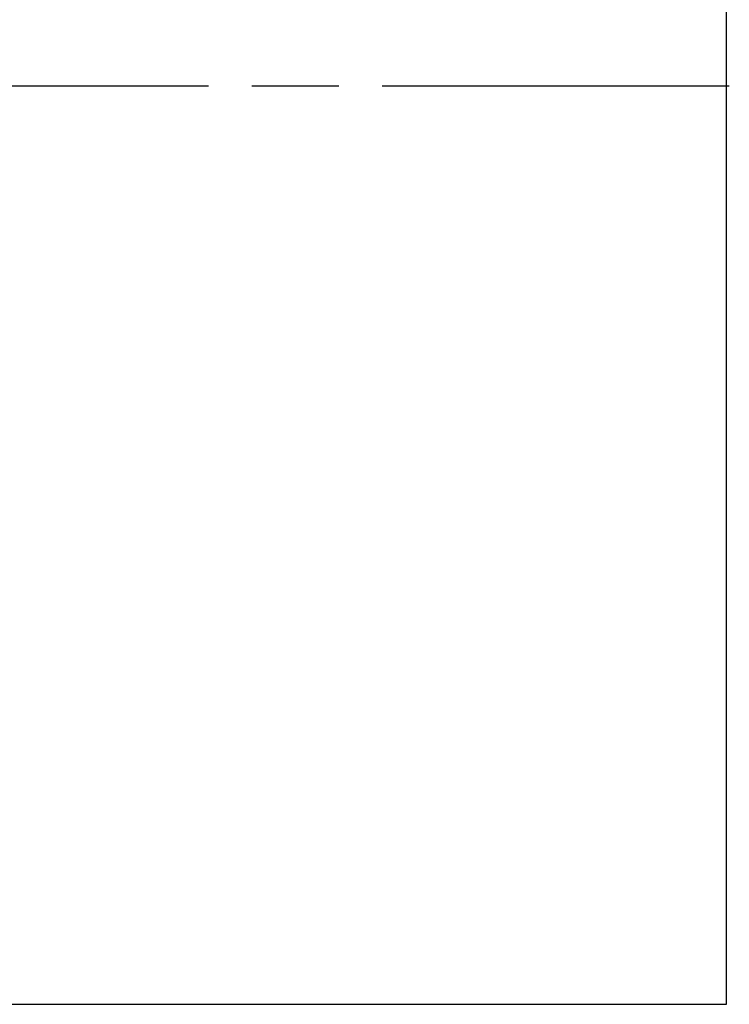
# Model space of a CAD drawing. Header units: millimetres. Extents: x 0 to 7128, y 0 to 5040.
# Tile 50 of 184: x 744 to 843, y 1333 to 1470. Entities that reach past the tile are written whole.
import ezdxf

# ---------------------------------------------------------------- set-up
doc = ezdxf.new("R2010")
doc.units = ezdxf.units.MM
doc.header["$LTSCALE"] = 12
for name, pattern in [('CHAIN', [0.3543, 0.2362, -0.0295, 0.0591, -0.0295]), ('DASHED_SPACE', [0.2067, 0.1654, -0.0413]), ('DOUBLE_DASH_CHAIN', [1.2403, 0.6614, -0.0827, 0.1654, -0.0827, 0.1654, -0.0827])]:
    doc.linetypes.add(name, pattern=pattern)
doc.layers.add('Linee dettaglio cerchio(ISO)', color=7, linetype='DASHED_SPACE', lineweight=25)
doc.layers.add('Piano di lavoro(ISO)', color=7, linetype='DOUBLE_DASH_CHAIN', lineweight=25)

# ---------------------------------------------------------------- blocks, each defined once
blk = doc.blocks.new('Dettaglio2d0')
at = {"layer": 'Linee dettaglio cerchio(ISO)', "ltscale": 29.471664, "flags": 128}
blk.add_lwpolyline([(34.316, 111.049), (70.232, 111.049), (70.232, 133.005), (34.316, 133.005), (34.316, 111.049)], dxfattribs=at)

msp = doc.modelspace()

# ---------------------------------------------------------------- linework, layer by layer
at = {"layer": 'Piano di lavoro(ISO)', "linetype": 'CHAIN', "ltscale": 17.075924}
msp.add_line((843.159, 1460.651), (424.666, 1460.651), dxfattribs=at)

# ---------------------------------------------------------------- block references
at = {"layer": 'Linee dettaglio cerchio(ISO)', "xscale": 12, "yscale": 12, "zscale": 12}
msp.add_blockref('Dettaglio2d0', (0, 0), dxfattribs=at)

doc.saveas('drawing.dxf')
